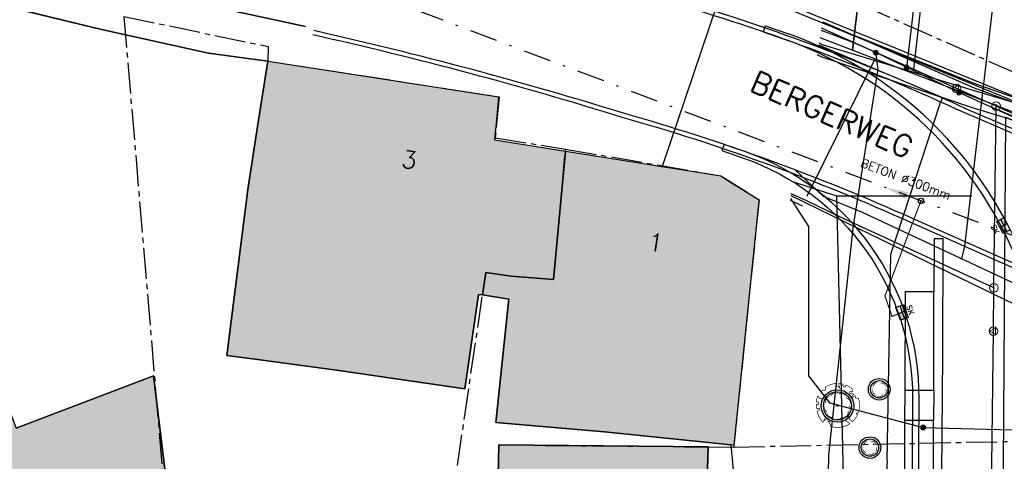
# Model space of a CAD drawing. Header units: metres. Extents: x 202952 to 203755, y 348959 to 349702.
# Tile 49 of 91: x 203292 to 203338, y 349417 to 349438. Entities that reach past the tile are written whole.
import ezdxf
from ezdxf.enums import TextEntityAlignment as Align

# ---------------------------------------------------------------- set-up
doc = ezdxf.new("R2010")
doc.units = ezdxf.units.M
for name, pattern in [('1-200 CENTER', [4.28625, 2.8575, -0.47625, 0.47625, -0.47625]), ('1-200 DASHDOT', [2.54, 1.27, -0.635, 0, -0.635]), ('1-200 HIDDEN', [0.9525, 0.635, -0.3175])]:
    doc.linetypes.add(name, pattern=pattern)
for name, color, linetype in [('bgt.onbegroeidterreindeel', 252, 'Continuous'), ('PH-ALG-WERKGRENS', 3, '1-200 WERKGRENS'), ('PH-BEST-BEBOUWING', 1, 'Continuous'), ('PH-BEST-BEBOUWING-ARCERING', 254, 'Continuous'), ('PH-BEST-HUISNUMMER', 7, 'Continuous'), ('PH-BEST-KADASTRALE-GRENS', 240, '1-200 CENTER'), ('PH-BEST-KL-DATA_KPN', 12, '1-200 TELEFONIE-KPN'), ('PH-BEST-KL-DATA_ZIGGO BV', 12, '1-200 ZIGGO'), ('PH-BEST-KL-ET_MIDDENSPANNING_ENEXIS', 12, '1-200 MIDDENSPANNING'), ('PH-BEST-KL-GAS_HOGEDRUK_ENEXIS', 12, '1-200 GASLEIDING HOGE DRUK'), ('PH-BEST-KL-GAS_LAGEDRUK_ENEXIS', 12, '1-200 GASLEIDING LAGE DRUK'), ('PH-BEST-KL-LAAGSPANNING-ENEXIS', 12, '1-200 LAAGSPANNING'), ('PH-BEST-KL-WATER-WML', 12, '1-200 WML'), ('PH-BEST-KL-WATER-WML-buiten gebruik', 11, '1-200 WML'), ('PH-BEST-MUUR-INDICATIEF INGETEKEND', 1, 'Continuous'), ('PH-BEST-RIO-HANDHAVEN-GEMENGD', 44, '1-200 DASHDOT'), ('PH-BEST-RIO-TEKST', 8, 'Continuous'), ('PH-BEST-STRAATNAAM-RIOLERING', 7, 'Continuous'), ('PH-BEST-WEGDEEL', 254, 'Continuous'), ('PH-INM-KANTVERHARDING', 253, 'Continuous'), ('PH-NIEUW-BAND-20-30', 115, 'Continuous'), ('PH-NIEUW-BEPLANTING- OMRANDING', 115, 'Continuous'), ('PH-NIEUW-BEPLANTING-BOOM', 98, 'Continuous'), ('PH-NIEUW-STRAATMEUBILAIR-VERPLAATSBARE PLANTENBAK', 115, 'Continuous'), ('PH-RIO-KOLK', 240, 'Continuous'), ('PH-RIO-KOLKAANSLUITING', 150, '1-200 HIDDEN')]:
    doc.layers.add(name, color=color, linetype=linetype)
doc.styles.add('NLCS-ISO', font='txt')
doc.styles.add('ROMANS', font='romans.shx')
doc.linetypes.add('1-200 GASLEIDING HOGE DRUK', pattern='A,1.5,-0.6,["GAS HD",ROMANS,S=0.24,R=0,X=-0.5,Y=-0.12],-1.1', length=3.2)
doc.linetypes.add('1-200 GASLEIDING LAGE DRUK', pattern='A,1.5,-0.6,["GAS LD",ROMANS,S=0.24,R=0,X=-0.5,Y=-0.12],-1', length=3.1)
doc.linetypes.add('1-200 LAAGSPANNING', pattern='A,1.5,-0.6,["LS",ROMANS,S=0.24,R=0,X=-0.45,Y=-0.12],-0.05', length=2.15)
doc.linetypes.add('1-200 MIDDENSPANNING', pattern='A,1.5,-0.6,["MS",ROMANS,S=0.24,R=0,X=-0.5,Y=-0.12],-0.05', length=2.15)
doc.linetypes.add('1-200 TELEFONIE-KPN', pattern='A,1.5,-0.6,["KPN",ROMANS,S=0.24,R=0,X=-0.5,Y=-0.12],-0.3', length=2.4)
doc.linetypes.add('1-200 WERKGRENS', pattern='A,1.5,-0.6,["WERK",ROMANS,S=0.24,R=0,X=-0.5,Y=-0.12],-0.45', length=2.55)
doc.linetypes.add('1-200 WML', pattern='A,1.5,-0.6,["WML",ROMANS,S=0.24,R=0,X=-0.5,Y=-0.12],-0.3', length=2.4)
doc.linetypes.add('1-200 ZIGGO', pattern='A,1.5,-0.6,["ZIGGO",ROMANS,S=0.24,R=0,X=-0.5,Y=-0.12],-0.65', length=2.75)

# ---------------------------------------------------------------- blocks, each defined once
blk = doc.blocks.new('SKL-WTB_HULP_MOF-SO')
at = {"linetype": 'ByBlock', "lineweight": 18}
h = blk.add_hatch(color=0, dxfattribs=at)
h.dxf.hatch_style = 1
h.paths.add_polyline_path([(-0.5625, 0, 1), (0.5625, 0, 1)])
at = {"color": 0, "linetype": 'ByBlock', "lineweight": 18}
blk.add_circle((0, 0), 0.5625, dxfattribs=at)
at = {"color": 0, "linetype": 'ByBlock', "lineweight": 18, "style": 'NLCS-ISO', "flags": 1}
for tag, p in [('TYPE', (1.5, 0)), ('OMSCHRIJVING', (1.5, -3)), ('LABEL', (1.5, -1.5))]:
    blk.add_attdef(tag, p, '', height=1, dxfattribs=at)
blk = doc.blocks.new('SKL-WTB_HULP_OVERIG-SO')
at = {"color": 0, "linetype": 'ByBlock', "lineweight": 18}
for points in [[(-0.14, 0.14), (0.14, -0.14)], [(0.14, 0.14), (-0.14, -0.14)]]:
    blk.add_lwpolyline(points, dxfattribs=at)
at = {"color": 0, "linetype": 'ByBlock', "lineweight": 18, "style": 'NLCS-ISO', "flags": 1}
for tag, p in [('TYPE', (1.5, 0)), ('OMSCHRIJVING', (1.5, -3)), ('LABEL', (1.5, -1.5))]:
    blk.add_attdef(tag, p, '', height=1, dxfattribs=at)
blk = doc.blocks.new('SKL-WTB_HULP_T STUK-SO')
at = {"color": 0, "linetype": 'ByBlock', "lineweight": 18}
blk.add_circle((0, 0), 1, dxfattribs=at)
at = {"color": 0, "linetype": 'ByBlock', "lineweight": -2, "style": 'NLCS-ISO'}
blk.add_text('T', height=1, dxfattribs=at).set_placement((0, 0), align=Align.MIDDLE_CENTER)
at = {"color": 0, "linetype": 'ByBlock', "lineweight": 18, "style": 'NLCS-ISO', "flags": 1}
for tag, p in [('TYPE', (1.5, 0)), ('OMSCHRIJVING', (1.5, -3)), ('LABEL', (1.5, -1.5))]:
    blk.add_attdef(tag, p, '', height=1, dxfattribs=at)
blk = doc.blocks.new('SKL-WTB_HULP_VERLOOP-SO')
at = {"color": 0, "linetype": 'ByBlock', "lineweight": 18}
for points in [[(0.44, 0.72), (-0.88, 0)], [(0.44, -0.72), (-0.88, 0)], [(0.44, -0.72), (0.44, 0.72)]]:
    blk.add_lwpolyline(points, dxfattribs=at)
blk.add_circle((0, 0), 1, dxfattribs=at)
at = {"color": 0, "linetype": 'ByBlock', "lineweight": 18, "style": 'NLCS-ISO', "flags": 1}
for tag, p in [('TYPE', (1.5, 0)), ('OMSCHRIJVING', (1.5, -3)), ('LABEL', (1.5, -1.5))]:
    blk.add_attdef(tag, p, '', height=1, dxfattribs=at)
blk = doc.blocks.new('Materialisatie')
blk.add_solid([(-1.04, 0.173), (-1.04, -0.173), (0, 0)])
at = {"style": 'ROMANS'}
blk.add_attdef('MATERIALISATIE', (-2.631, 0.657), '', height=0.4, dxfattribs=at)
blk = doc.blocks.new('*U37')
at = {"const_width": 0.03}
blk.add_lwpolyline([(0.087, 0.942), (0.088, 0.944), (0.09, 0.946), (0.091, 0.948), (0.093, 0.949), (0.095, 0.951), (0.096, 0.952), (0.097, 0.954), (0.099, 0.956), (0.1, 0.958), (0.102, 0.96), (0.103, 0.963), (0.103, 0.967), (0.103, 0.972), (0.103, 0.977), (0.102, 0.983), (0.095, 1.007, -0.52938), (0.106, 1.02, -0.087139), (0.444, 0.925, -0.372341), (0.457, 0.895), (0.471, 0.824), (0.436, 0.789), (0.398, 0.797), (0.353, 0.763), (0.371, 0.72), (0.417, 0.705), (0.542, 0.734), (0.573, 0.717), (0.57, 0.691), (0.541, 0.673), (0.515, 0.588), (0.549, 0.534), (0.634, 0.669, -0.504641), (0.681, 0.628, 0.331948), (0.709, 0.584, 0.282008), (0.799, 0.601), (0.791, 0.597, -0.512156), (0.833, 0.597, -0.16076), (1.019, -0.011), (0.995, -0.034), (0.995, -0.059), (0.972, -0.063), (0.975, -0.088), (0.94, -0.076), (0.929, -0.104), (0.973, -0.133), (0.987, -0.144), (1.011, -0.12, -0.106371), (0.868, -0.522), (0.741, -0.44), (0.718, -0.456), (0.702, -0.389), (0.657, -0.335), (0.605, -0.335), (0.606, -0.398), (0.566, -0.536), (0.572, -0.562), (0.601, -0.566), (0.786, -0.637, -0.236298), (-0.045, -1.003, 0.159625), (-0.069, -0.954, 0.350802), (-0.063, -0.906, -0.504641), (-0.12, -0.879), (-0.106, -0.834), (-0.129, -0.792), (-0.16, -0.796), (-0.165, -0.829), (-0.188, -0.842), (-0.216, -0.821), (-0.24, -0.695), (-0.258, -0.677), (-0.304, -0.678), (-0.317, -0.733), (-0.336, -0.739), (-0.354, -0.785), (-0.401, -0.76, 0.733583), (-0.384, -0.795, -0.861625), (-0.374, -0.826, 0.279978), (-0.409, -0.879), (-0.407, -0.881, -0.827056), (-0.442, -0.917, -0.116774), (-0.83, -0.511), (-0.823, -0.51), (-0.817, -0.508), (-0.812, -0.506), (-0.808, -0.504), (-0.805, -0.502), (-0.803, -0.5), (-0.801, -0.497), (-0.754, -0.437), (-0.752, -0.435), (-0.752, -0.433), (-0.751, -0.431), (-0.75, -0.429), (-0.75, -0.427), (-0.749, -0.425), (-0.748, -0.422), (-0.747, -0.42), (-0.746, -0.417), (-0.744, -0.414), (-0.743, -0.411), (-0.741, -0.408), (-0.739, -0.405), (-0.738, -0.401), (-0.736, -0.398), (-0.735, -0.395), (-0.734, -0.392), (-0.734, -0.389), (-0.733, -0.386), (-0.733, -0.383), (-0.733, -0.381), (-0.734, -0.379), (-0.734, -0.377), (-0.735, -0.375), (-0.736, -0.374), (-0.738, -0.374), (-0.74, -0.373), (-0.742, -0.373), (-0.744, -0.373), (-0.746, -0.373), (-0.748, -0.373), (-0.75, -0.372), (-0.753, -0.371), (-0.755, -0.37), (-0.758, -0.369), (-0.76, -0.367), (-0.763, -0.365), (-0.765, -0.363), (-0.768, -0.361), (-0.771, -0.359), (-0.773, -0.357), (-0.776, -0.355), (-0.779, -0.352), (-0.781, -0.35), (-0.83, -0.406), (-0.832, -0.403), (-0.835, -0.4), (-0.837, -0.397), (-0.839, -0.394), (-0.841, -0.39), (-0.844, -0.388), (-0.848, -0.386), (-0.855, -0.385), (-0.864, -0.386), (-0.876, -0.388), (-0.891, -0.393, -0.040997), (-0.958, -0.205), (-0.923, -0.211), (-0.893, -0.231), (-0.876, -0.216), (-0.856, -0.185), (-0.875, -0.156), (-0.865, -0.113), (-0.904, -0.11), (-0.93, -0.085), (-0.978, -0.116, -0.05814), (-0.998, 0.166), (-0.97, 0.16), (-0.86, 0.073), (-0.812, 0.089), (-0.626, 0.139), (-0.61, 0.2), (-0.682, 0.229), (-0.693, 0.252), (-0.824, 0.317), (-0.827, 0.354), (-0.872, 0.391), (-0.89, 0.428), (-0.859, 0.476), (-0.792, 0.486), (-0.73, 0.527), (-0.729, 0.568), (-0.768, 0.613), (-0.757, 0.632), (-0.773, 0.662, -0.13428), (-0.333, 0.967, -0.541727), (-0.319, 0.957), (-0.322, 0.928), (-0.321, 0.913), (-0.319, 0.902), (-0.316, 0.893), (-0.312, 0.887), (-0.307, 0.882), (-0.302, 0.878), (-0.297, 0.875), (-0.293, 0.872), (-0.289, 0.868), (-0.286, 0.865), (-0.282, 0.862), (-0.279, 0.859), (-0.276, 0.857), (-0.273, 0.855), (-0.269, 0.854), (-0.266, 0.854), (-0.262, 0.855), (-0.258, 0.857), (-0.255, 0.859), (-0.25, 0.861), (-0.246, 0.863), (-0.242, 0.865), (-0.238, 0.867), (-0.234, 0.868), (-0.229, 0.869), (-0.225, 0.87), (-0.221, 0.871), (-0.217, 0.871), (-0.213, 0.872), (-0.21, 0.873), (-0.206, 0.874), (-0.203, 0.876), (-0.2, 0.879), (-0.197, 0.882), (-0.195, 0.885), (-0.193, 0.865), (-0.188, 0.86), (-0.167, 0.824), (-0.122, 0.799), (-0.185, 0.902), (-0.184, 0.905), (-0.183, 0.908), (-0.183, 0.911), (-0.183, 0.914), (-0.184, 0.917), (-0.185, 0.92), (-0.188, 0.923), (-0.191, 0.926), (-0.194, 0.929), (-0.199, 0.933), (-0.204, 0.938), (-0.21, 0.944), (-0.216, 0.951), (-0.223, 0.959), (-0.24, 0.98, -0.543104), (-0.234, 0.996, -0.046766), (-0.047, 1.023, -0.385168), (-0.036, 1.015), (-0.03, 0.976), (-0.028, 0.964), (-0.024, 0.956), (-0.021, 0.951), (-0.017, 0.947), (-0.013, 0.946), (-0.009, 0.945), (-0.005, 0.945), (-0.002, 0.945), (0.002, 0.944), (0.005, 0.943), (0.009, 0.942), (0.012, 0.941), (0.015, 0.939), (0.019, 0.938), (0.022, 0.936), (0.025, 0.935), (0.028, 0.934), (0.031, 0.932), (0.033, 0.931), (0.036, 0.929), (0.038, 0.928), (0.04, 0.926), (0.042, 0.924), (0.044, 0.922), (0.045, 0.92), (0.046, 0.919), (0.047, 0.917), (0.048, 0.915), (0.049, 0.914), (0.051, 0.913), (0.052, 0.912), (0.054, 0.912), (0.056, 0.912), (0.058, 0.913), (0.06, 0.914), (0.062, 0.915), (0.065, 0.916), (0.067, 0.918), (0.07, 0.921), (0.072, 0.923), (0.074, 0.926), (0.076, 0.929), (0.079, 0.932), (0.081, 0.935), (0.083, 0.937), (0.085, 0.94)], format="xyb", close=True, dxfattribs=at)
blk.add_circle((0, 0), 0.03)
blk = doc.blocks.new('*U53')
h = blk.add_hatch(color=256)
h.paths.add_polyline_path([(0, 0.374), (-0.315, 0.374), (-0.315, 0.187), (0, 0.187)])
h.paths.add_polyline_path([(0, 0.187), (0, 0), (0.315, 0), (0.315, 0.187)])
blk.add_lwpolyline([(0.315, 0), (-0.315, 0), (-0.315, 0.374), (0.315, 0.374)], close=True)
for points in [[(-0.315, 0.374), (0, 0.374), (0, 0)], [(-0.315, 0.187), (0.315, 0.187)]]:
    blk.add_lwpolyline(points)
at = {"style": 'ROMANS'}
blk.add_attdef('SK', (-0.193, 0.454), '', height=0.25, dxfattribs=at)
blk = doc.blocks.new('*U58')
h = blk.add_hatch(color=256)
h.paths.add_polyline_path([(0, 0.374), (-0.315, 0.374), (-0.315, 0.187), (0, 0.187)])
h.paths.add_polyline_path([(0, 0.187), (0, 0), (0.315, 0), (0.315, 0.187)])
blk.add_lwpolyline([(0.315, 0), (-0.315, 0), (-0.315, 0.374), (0.315, 0.374)], close=True)
for points in [[(-0.315, 0.374), (0, 0.374), (0, 0)], [(-0.315, 0.187), (0.315, 0.187)]]:
    blk.add_lwpolyline(points)
at = {"style": 'ROMANS'}
blk.add_attdef('SK', (-0.245, -0.364), '', height=0.25, dxfattribs=at)

msp = doc.modelspace()

# ---------------------------------------------------------------- hatches: boundary and pattern name
at = {"layer": 'PH-BEST-BEBOUWING-ARCERING'}
h = msp.add_hatch(color=256, dxfattribs=at)
h.paths.add_polyline_path([(203272.72, 349438.81), (203277.149, 349440.51), (203279.043, 349441.238), (203279.96, 349441.59), (203280.108, 349441.205), (203283.371, 349432.711), (203283.54, 349432.27), (203284.263, 349430.388), (203280.408, 349428.907), (203281.734, 349425.453), (203278.378, 349424.163), (203277.654, 349426.03), (203274.87, 349433.21)], flags=17)
h.paths.add_polyline_path([(203278.378, 349424.163), (203281.734, 349425.453), (203280.408, 349428.907), (203284.263, 349430.388), (203283.54, 349432.27), (203286.29, 349433.326), (203286.64, 349433.46), (203287.908, 349430.157), (203289.268, 349426.615), (203290.403, 349423.658), (203290.48, 349423.458), (203292.185, 349419.018), (203298.528, 349421.433), (203299.761, 349411.306), (203299.427, 349411.258), (203284.31, 349409.082), (203281.855, 349415.399), (203281.944, 349415.446), (203280.346, 349420.011), (203280.162, 349419.944), (203280.032, 349419.897)], flags=16)
h.paths.add_polyline_path([(203264.22, 349420.92), (203260.73, 349425.8), (203263.278, 349427.623), (203265.153, 349428.964), (203266.53, 349429.95), (203265.76, 349431.02), (203269.56, 349433.74), (203273.05, 349428.86), (203273.526, 349428.074), (203270.676, 349426.063), (203273.003, 349422.792), (203268.147, 349419.329), (203266.939, 349418.468), (203266.258, 349417.982)], flags=16)
msp.add_hatch(color=256, dxfattribs=at).paths.add_polyline_path([(203314.353, 349433.405), (203314.438, 349434.305), (203305.901, 349435.624), (203303.79, 349435.95), (203303.322, 349432.936), (203302.87, 349430.02), (203302.11, 349423.955), (203301.912, 349422.37), (203303.44, 349422.165), (203307.074, 349421.678), (203312.883, 349420.83), (203313.519, 349425.186), (203313.699, 349425.157), (203313.852, 349426.196), (203315.019, 349426.03), (203316.977, 349425.879), (203317.52, 349431.796), (203314.25, 349432.32)])
h = msp.add_hatch(color=256, dxfattribs=at)
h.paths.add_polyline_path([(203325.29, 349418.23), (203325.145, 349418.245), (203324.114, 349418.35), (203319.32, 349418.84), (203314.31, 349419.273), (203314.894, 349424.839), (203314.907, 349424.962), (203313.699, 349425.157), (203313.852, 349426.196), (203315.019, 349426.03), (203316.977, 349425.879), (203317.52, 349431.796), (203317.626, 349431.779), (203324.68, 349430.65), (203325.006, 349430.447), (203326.45, 349429.55), (203326.426, 349429.314), (203326.399, 349429.049)], flags=16)
h.paths.add_polyline_path([(203323.94, 349412.392), (203314.334, 349412.522), (203314.444, 349418.238), (203324.102, 349418.143)], flags=17)
h = msp.add_hatch(color=256, dxfattribs=at)
h.paths.add_polyline_path([(203325.291, 349418.23), (203325.146, 349418.245), (203324.115, 349418.35), (203319.321, 349418.84), (203314.311, 349419.273), (203314.895, 349424.839), (203314.908, 349424.962), (203313.7, 349425.157), (203313.853, 349426.196), (203315.02, 349426.03), (203316.978, 349425.879), (203317.521, 349431.796), (203317.627, 349431.779), (203324.681, 349430.65), (203325.007, 349430.447), (203326.451, 349429.55), (203326.427, 349429.314), (203326.4, 349429.049)])
h.paths.add_polyline_path([(203323.941, 349412.392), (203314.335, 349412.522), (203314.445, 349418.238), (203324.103, 349418.143)])

# ---------------------------------------------------------------- linework, layer by layer
at = {"layer": 'bgt.onbegroeidterreindeel'}
for points in [[(203288.678, 349439.219), (203296.132, 349437.41), (203301.057, 349436.322), (203303.79, 349435.95), (203303.322, 349432.936), (203302.87, 349430.02), (203302.11, 349423.955), (203301.912, 349422.37), (203303.44, 349422.165), (203307.074, 349421.678), (203312.883, 349420.83), (203313.519, 349425.186), (203313.699, 349425.157), (203314.907, 349424.962), (203314.894, 349424.839), (203314.31, 349419.273), (203319.32, 349418.84), (203324.114, 349418.35), (203325.145, 349418.245), (203326.551, 349403.101)], [(203313.35, 349386.6), (203312.37, 349392.52), (203312.087, 349393.82), (203303.875, 349392.724), (203303.486, 349392.63), (203301.971, 349402.222), (203301.284, 349402.106), (203301.051, 349403.503), (203300.146, 349408.919), (203299.799, 349410.998), (203299.761, 349411.306), (203298.528, 349421.433), (203292.185, 349419.018)]]:
    msp.add_lwpolyline(points, dxfattribs=at)
msp.add_lwpolyline([(203323.94, 349412.392), (203324.102, 349418.143), (203314.444, 349418.238), (203314.334, 349412.522), (203323.94, 349412.392)], close=True, dxfattribs=at)
at = {"layer": 'PH-ALG-WERKGRENS'}
msp.add_lwpolyline([(203321.986, 349431.055), (203324.889, 349439.673)], dxfattribs=at)
at = {"layer": 'PH-BEST-BEBOUWING'}
for points in [[(203307.074, 349421.678), (203303.44, 349422.165), (203301.912, 349422.37), (203302.11, 349423.955), (203302.87, 349430.02), (203303.322, 349432.936), (203303.79, 349435.95), (203305.901, 349435.624), (203314.438, 349434.305), (203314.353, 349433.405), (203314.25, 349432.32), (203317.52, 349431.796), (203316.977, 349425.879), (203315.019, 349426.03), (203313.852, 349426.196), (203313.699, 349425.157), (203313.519, 349425.186), (203312.883, 349420.83), (203307.074, 349421.678)], [(203278.378, 349424.163), (203281.734, 349425.453), (203280.408, 349428.907), (203284.263, 349430.388), (203283.54, 349432.27), (203286.29, 349433.326), (203286.64, 349433.46), (203287.908, 349430.157), (203289.268, 349426.615), (203290.403, 349423.658), (203290.48, 349423.458), (203292.185, 349419.018), (203298.528, 349421.433), (203299.761, 349411.306), (203299.427, 349411.258), (203284.31, 349409.082), (203281.855, 349415.399), (203281.944, 349415.446), (203280.346, 349420.011), (203280.162, 349419.944), (203280.032, 349419.897), (203278.378, 349424.163)], [(203325.29, 349418.23), (203325.145, 349418.245), (203324.114, 349418.35), (203319.32, 349418.84), (203314.31, 349419.273), (203314.894, 349424.839), (203314.907, 349424.962), (203313.699, 349425.157), (203313.852, 349426.196), (203315.019, 349426.03), (203316.977, 349425.879), (203317.52, 349431.796), (203317.626, 349431.779), (203324.68, 349430.65), (203325.006, 349430.447), (203326.45, 349429.55), (203326.426, 349429.314), (203326.399, 349429.049), (203325.29, 349418.23)], [(203323.94, 349412.392), (203314.334, 349412.522), (203314.444, 349418.238), (203324.102, 349418.143), (203323.94, 349412.392)]]:
    msp.add_lwpolyline(points, close=True, dxfattribs=at)
at = {"layer": 'PH-BEST-KADASTRALE-GRENS', "ltscale": 0.5}
for p, q in [((203297.161, 349438.008), (203299.427, 349411.258)), ((203325.288, 349418.142), (203359.547, 349418.835)), ((203324.102, 349418.143), (203325.288, 349418.142))]:
    msp.add_line(p, q, dxfattribs=at)
for points in [[(203344.229, 349432.751), (203326.918, 349440.429), (203327.42, 349446.35)], [(203297.161, 349438.008), (203303.814, 349436.617), (203303.79, 349435.95), (203314.47, 349434.3), (203314.287, 349432.405), (203317.529, 349431.891)], [(203299.85, 349411.319), (203311.918, 349413.05), (203313.852, 349426.196), (203315.019, 349426.03), (203316.977, 349425.879), (203317.529, 349431.891)], [(203317.529, 349431.891), (203324.68, 349430.65), (203326.45, 349429.55), (203325.29, 349418.23), (203325.288, 349418.142)], [(203309.114, 349403.433), (203314.442, 349404.397), (203314.334, 349412.522), (203314.444, 349418.238), (203324.102, 349418.143)], [(203312.837, 349386.522), (203313.35, 349386.6), (203315.83, 349387.23), (203327.603, 349390.977), (203324.54, 349404.721), (203323.709, 349408.539), (203323.94, 349412.392), (203324.102, 349418.143)]]:
    msp.add_lwpolyline(points, dxfattribs=at)
at = {"layer": 'PH-BEST-KL-DATA_KPN'}
for points in [[(203329.211, 349436.789), (203329.356, 349436.718), (203336.367, 349434.599), (203347.955, 349431.123), (203358.523, 349428.44), (203359.139, 349428.221), (203367.769, 349428.012), (203370.105, 349428.145)], [(203329.113, 349436.254), (203329.292, 349436.166), (203336.272, 349433.804), (203348.016, 349430.225), (203358.556, 349427.941), (203359.166, 349427.721), (203367.802, 349427.413), (203370.106, 349428.145)], [(203328.036, 349430.379), (203330.022, 349429.734), (203330.439, 349412.301), (203329.888, 349399.169)], [(203330.022, 349429.734), (203336.261, 349429.734)]]:
    msp.add_lwpolyline(points, dxfattribs=at)
at = {"layer": 'PH-BEST-KL-DATA_ZIGGO BV'}
for points in [[(203330.759, 349436.457), (203331.274, 349440.834)], [(203331.274, 349440.834), (203330.838, 349437.126)], [(203329.387, 349437.749), (203329.475, 349437.722), (203330.838, 349437.126)], [(203330.838, 349437.126), (203330.759, 349436.457)], [(203345.602, 349431.66), (203336.411, 349434.896), (203330.838, 349437.126)], [(203329.257, 349437.036), (203345.017, 349430.958), (203349.967, 349429.991), (203363.54, 349427.959), (203373.958, 349428.765), (203377.805, 349429)], [(203328.667, 349429.716), (203331.796, 349436.057)], [(203327.88, 349429.526), (203328.445, 349429.267)]]:
    msp.add_lwpolyline(points, dxfattribs=at)
at = {"layer": 'PH-BEST-KL-ET_MIDDENSPANNING_ENEXIS'}
msp.add_lwpolyline([(203348.003, 349430.424), (203336.387, 349434.697), (203329.475, 349437.722), (203329.387, 349437.75)], dxfattribs=at)
at = {"layer": 'PH-BEST-KL-GAS_HOGEDRUK_ENEXIS'}
msp.add_lwpolyline([(203292.088, 349378.609), (203314.15, 349381.765), (203317.062, 349382.384), (203337.523, 349387.583), (203337.829, 349433.362), (203342.326, 349431.352), (203348.071, 349429.427), (203359.146, 349428.121), (203367.765, 349428.112), (203374.013, 349428.368), (203388.401, 349430.35), (203402.475, 349432.68)], dxfattribs=at)
at = {"layer": 'PH-BEST-KL-GAS_LAGEDRUK_ENEXIS'}
for points in [[(203333.583, 349435.572), (203334.079, 349439.903)], [(203335.56, 349434.689), (203329.44, 349437.424), (203329.335, 349437.465)], [(203337.386, 349433.873), (203335.56, 349434.689)], [(203337.281, 349425.488), (203337.386, 349433.873)], [(203350.238, 349429.785), (203348.023, 349430.125), (203342.361, 349431.65), (203337.386, 349433.873)], [(203337.281, 349425.488), (203330.237, 349428.734), (203328.647, 349429.496), (203327.934, 349429.82)], [(203337.257, 349423.488), (203337.281, 349425.488)], [(203334.033, 349386.693), (203336.871, 349392.576), (203337.257, 349423.488)]]:
    msp.add_lwpolyline(points, dxfattribs=at)
at = {"layer": 'PH-BEST-KL-LAAGSPANNING-ENEXIS'}
for points in [[(203333.258, 349435.657), (203333.948, 349441.528)], [(203330.894, 349436.759), (203329.937, 349437.124), (203329.317, 349437.368)], [(203329.194, 349436.696), (203334.912, 349434.266), (203334.819, 349434.039)], [(203331.829, 349436.342), (203330.894, 349436.759)], [(203337.116, 349433.835), (203335.695, 349434.49), (203331.829, 349436.342)], [(203331.941, 349435.576), (203331.829, 349436.342)], [(203335.666, 349434.504), (203331.829, 349436.342)], [(203330.783, 349428.241), (203331.941, 349435.576)], [(203348.058, 349429.626), (203342.527, 349431.574), (203337.116, 349433.835), (203335.666, 349434.504)], [(203332.526, 349427.042), (203334.819, 349434.039)], [(203348.058, 349429.626), (203346.665, 349430.083), (203345.279, 349430.561), (203343.899, 349431.058), (203342.527, 349431.574), (203341.162, 349432.11), (203339.805, 349432.666), (203338.456, 349433.241), (203337.116, 349433.835)], [(203327.896, 349429.612), (203328.727, 349428.316), (203328.727, 349421.43), (203329.695, 349420.177), (203334.019, 349419.044)], [(203329.023, 349398.757), (203329.549, 349410.756), (203329.667, 349417.782), (203330.783, 349428.241)], [(203332.353, 349417.507), (203332.526, 349427.042)], [(203334.019, 349419.044), (203338.729, 349418.914)], [(203332.353, 349417.507), (203330.932, 349395.198), (203329.128, 349392.983)]]:
    msp.add_lwpolyline(points, dxfattribs=at)
at = {"layer": 'PH-BEST-KL-WATER-WML'}
for points in [[(203335.933, 349427.413), (203337.711, 349442.523), (203337.214, 349442.581)], [(203328.136, 349430.924), (203329.407, 349429.723), (203331.199, 349428.978), (203335.713, 349426.866), (203348.037, 349421.098), (203349.035, 349420.631), (203360.367, 349415.774), (203362.969, 349414.69), (203363.789, 349414.32)], [(203335.713, 349426.866), (203335.758, 349426.845), (203335.803, 349426.823), (203335.933, 349427.413)]]:
    msp.add_lwpolyline(points, dxfattribs=at)
at = {"layer": 'PH-BEST-KL-WATER-WML-buiten gebruik'}
msp.add_lwpolyline([(203327.919, 349429.742), (203330.441, 349428.518), (203335.759, 349425.937), (203345.738, 349421.095), (203347.712, 349420.137), (203353.053, 349417.545)], dxfattribs=at)
at = {"layer": 'PH-BEST-MUUR-INDICATIEF INGETEKEND'}
msp.add_lwpolyline([(203339.235, 349433.896), (203326.883, 349438.945), (203326.803, 349438.762), (203339.159, 349433.711)], close=True, dxfattribs=at)
at = {"layer": 'PH-BEST-RIO-HANDHAVEN-GEMENGD'}
msp.add_line((203353.859, 349421.964), (203309.452, 349438.748), dxfattribs=at)
at = {"layer": 'PH-BEST-WEGDEEL'}
for p, q in [((203296.132, 349437.41), (203288.678, 349439.219)), ((203299.759, 349438.8), (203305.528, 349437.55)), ((203301.057, 349436.322), (203296.132, 349437.41)), ((203303.79, 349435.95), (203301.057, 349436.322))]:
    msp.add_line(p, q, dxfattribs=at)
msp.add_lwpolyline([(203305.528, 349437.55), (203299.759, 349438.8), (203297.348, 349439.322), (203296.824, 349439.436), (203296.488, 349439.509), (203296.152, 349439.582), (203295.816, 349439.656), (203295.481, 349439.73), (203295.145, 349439.805), (203294.81, 349439.881), (203294.475, 349439.957), (203294.14, 349440.034), (203293.805, 349440.111), (203293.471, 349440.189), (203293.136, 349440.267), (203292.802, 349440.346), (203292.468, 349440.425), (203292.133, 349440.505)], dxfattribs=at)
at = {"layer": 'PH-INM-KANTVERHARDING'}
for p, q in [((203343.301, 349430.398), (203335.933, 349433.556)), ((203343.382, 349430.58), (203336.015, 349433.739)), ((203334.522, 349427.768), (203334.506, 349425.323)), ((203334.522, 349427.768), (203334.922, 349427.767)), ((203333.206, 349425.324), (203334.506, 349425.324))]:
    msp.add_line(p, q, dxfattribs=at)
at = {"layer": 'PH-INM-KANTVERHARDING', "flags": 128}
for points in [[(203354.947, 349406.407), (203354.967, 349412.055, 0.292396), (203348.971, 349421.476, 0.010135), (203345.357, 349423.239, 0.010079), (203341.694, 349424.846), (203333.447, 349428.503, 0.036826), (203320.136, 349433.353, 0.010037), (203313.122, 349435.379, 0.010265), (203305.871, 349437.159, 0.010265)], [(203355.147, 349406.413), (203355.167, 349412.054, 0.292299), (203349.059, 349421.655, 0.010125), (203345.441, 349423.42, 0.010073), (203341.773, 349425.03), (203333.529, 349428.685, 0.036818), (203320.193, 349433.544, 0.010033), (203313.174, 349435.572, 0.010265), (203305.915, 349437.354)]]:
    msp.add_lwpolyline(points, format="xyb", dxfattribs=at)
for points in [[(203334.922, 349427.767), (203334.908, 349422.379), (203334.823, 349411.463), (203334.799, 349403.692), (203334.728, 349394.694)], [(203333.181, 349420.772), (203333.206, 349425.324)], [(203334.505, 349420.759), (203334.506, 349425.323)], [(203333.155, 349414.304), (203333.168, 349419.437)], [(203334.488, 349414.29), (203334.491, 349419.36)]]:
    msp.add_lwpolyline(points, dxfattribs=at)
msp.add_lwpolyline([(203333.168, 349419.373), (203333.181, 349420.772), (203334.505, 349420.759), (203334.491, 349419.36)], close=True, dxfattribs=at)
at = {"layer": 'PH-INM-KANTVERHARDING'}
for radius, start, end in [(98.985, 65.17221, 73.12506), (99.185, 65.17384, 73.12483)]:
    msp.add_arc((203294.371, 349343.72), radius, start, end, dxfattribs=at)
at = {"layer": 'PH-NIEUW-BAND-20-30', "ltscale": 0.2}
msp.add_lwpolyline([(203326.736, 349437.582), (203326.636, 349437.299)], dxfattribs=at)
at = {"layer": 'PH-NIEUW-BAND-20-30'}
for points in [[(203326.736, 349437.582), (203327.846, 349437.191)], [(203326.636, 349437.299), (203327.746, 349436.908)]]:
    msp.add_lwpolyline(points, dxfattribs=at)
msp.add_lwpolyline([(203325.787, 349431.773), (203324.845, 349432.1), (203324.734, 349431.821), (203325.693, 349431.491, -0.320444), (203333.528, 349420.374), (203333.273, 349379.81, -0.354131), (203321.459, 349365.407), (203290.775, 349359.088), (203290.836, 349358.794), (203321.519, 349365.113, 0.354131), (203333.573, 349379.808), (203333.828, 349420.372, 0.320444), (203325.792, 349431.774)], format="xyb", close=True, dxfattribs=at)
for radius in [18.3, 18]:
    msp.add_arc((203321.677, 349419.963), radius, 18.3758, 70.2948, dxfattribs=at)
at = {"layer": 'PH-NIEUW-BEPLANTING- OMRANDING'}
for points in [[(203332.293, 349420.805, 0, 0.04, 0.520567), (203332.063, 349421.096, 0, 0.04, 0.520567), (203331.726, 349420.942, 0, 0.04, 0.520567), (203331.797, 349420.578, 0, 0.04, 0.520567), (203332.167, 349420.561, 0, 0.04, 0.520567)], [(203330.616, 349420.036, 0, 0.04, 0.520567), (203330.477, 349420.402, 0, 0.04, 0.520567), (203330.13, 349420.582, 0, 0.04, 0.520567), (203329.751, 349420.486, 0, 0.04, 0.520567), (203329.531, 349420.163, 0, 0.04, 0.520567), (203329.582, 349419.775, 0, 0.04, 0.520567), (203329.878, 349419.519, 0, 0.04, 0.520567), (203330.27, 349419.525, 0, 0.04, 0.520567), (203330.558, 349419.789, 0, 0.04, 0.520567)], [(203331.86, 349418.114, 0, 0.04, 0.520567), (203331.631, 349418.406, 0, 0.04, 0.520567), (203331.293, 349418.251, 0, 0.04, 0.520567), (203331.364, 349417.887, 0, 0.04, 0.520567), (203331.735, 349417.87, 0, 0.04, 0.520567)]]:
    msp.add_lwpolyline(points, format="xyseb", close=True, dxfattribs=at)
at = {"layer": 'PH-NIEUW-STRAATMEUBILAIR-VERPLAATSBARE PLANTENBAK'}
for centre, radius in [((203331.993, 349420.805), 0.5), ((203331.993, 349420.805), 0.4), ((203330.066, 349420.036), 0.75), ((203330.066, 349420.036), 0.65), ((203331.56, 349418.114), 0.5), ((203331.56, 349418.114), 0.4)]:
    msp.add_circle(centre, radius, dxfattribs=at)
at = {"layer": 'PH-RIO-KOLKAANSLUITING', "const_width": 0.05}
msp.add_lwpolyline([(203333.045, 349424.354), (203332.581, 349424.168), (203332.255, 349425.113), (203333.913, 349429.499)], dxfattribs=at)
at = {"layer": 'PH-RIO-KOLKAANSLUITING', "linetype": 'Continuous'}
msp.add_circle((203333.913, 349429.499), 0.125, dxfattribs=at)

# ---------------------------------------------------------------- block references
at = {"layer": 'PH-BEST-KL-GAS_LAGEDRUK_ENEXIS', "xscale": 0.2, "yscale": 0.2, "zscale": 0.2}
for name, p in [('SKL-WTB_HULP_OVERIG-SO', (203333.583, 349435.572)), ('SKL-WTB_HULP_OVERIG-SO', (203333.583, 349435.572)), ('SKL-WTB_HULP_VERLOOP-SO', (203335.56, 349434.689)), ('SKL-WTB_HULP_T STUK-SO', (203337.386, 349433.873)), ('SKL-WTB_HULP_T STUK-SO', (203337.281, 349425.488)), ('SKL-WTB_HULP_VERLOOP-SO', (203337.257, 349423.488))]:
    msp.add_blockref(name, p, dxfattribs=at)
at = {"layer": 'PH-BEST-KL-LAAGSPANNING-ENEXIS', "xscale": 0.2, "yscale": 0.2, "zscale": 0.2}
for p in [(203331.829, 349436.342), (203333.258, 349435.657), (203335.666, 349434.504), (203334.019, 349419.044)]:
    msp.add_blockref('SKL-WTB_HULP_MOF-SO', p, dxfattribs=at)
at = {"layer": 'PH-BEST-KL-WATER-WML', "xscale": 0.2, "yscale": 0.2, "zscale": 0.2}
msp.add_blockref('SKL-WTB_HULP_OVERIG-SO', (203335.933, 349427.413), dxfattribs=at)
at = {"layer": 'PH-BEST-RIO-TEKST'}
ref = msp.add_blockref('Materialisatie', (203332.307, 349430.106), dxfattribs=dict(at, rotation=159.2880480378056))
ref.add_attrib('MATERIALISATIE', 'BETON %%c300mm ', (203331.098, 349431.09), dxfattribs={"layer": '0', "height": 0.4, "rotation": 339.288, "style": 'ROMANS'})
at = {"layer": 'PH-NIEUW-BEPLANTING-BOOM', "rotation": 343.4615725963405}
msp.add_blockref('*U37', (203330.062, 349420.052), dxfattribs=at)
at = {"layer": 'PH-RIO-KOLK'}
for name, p, rotation in [('*U58', (203337.557, 349428.273), 297.47278964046), ('*U53', (203332.869, 349424.29), 290.0529297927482)]:
    msp.add_blockref(name, p, dxfattribs=dict(at, rotation=rotation)).add_auto_attribs({'SK': 'SK'})

# ---------------------------------------------------------------- texts
at = {"layer": 'PH-BEST-HUISNUMMER', "style": 'ROMANS'}
for s, rotation, p in [('3', 351.2, (203310.318, 349431.4)), ('1', 350.2, (203321.687, 349427.584))]:
    msp.add_text(s, height=0.8, rotation=rotation, dxfattribs=at).set_placement(p, align=Align.MIDDLE_CENTER)
at = {"layer": 'PH-BEST-STRAATNAAM-RIOLERING', "style": 'ROMANS'}
msp.add_text('BERGERWEG', height=1, rotation=336.4599, dxfattribs=at).set_placement((203329.808, 349433.484), align=Align.MIDDLE_CENTER)

doc.saveas('drawing.dxf')
